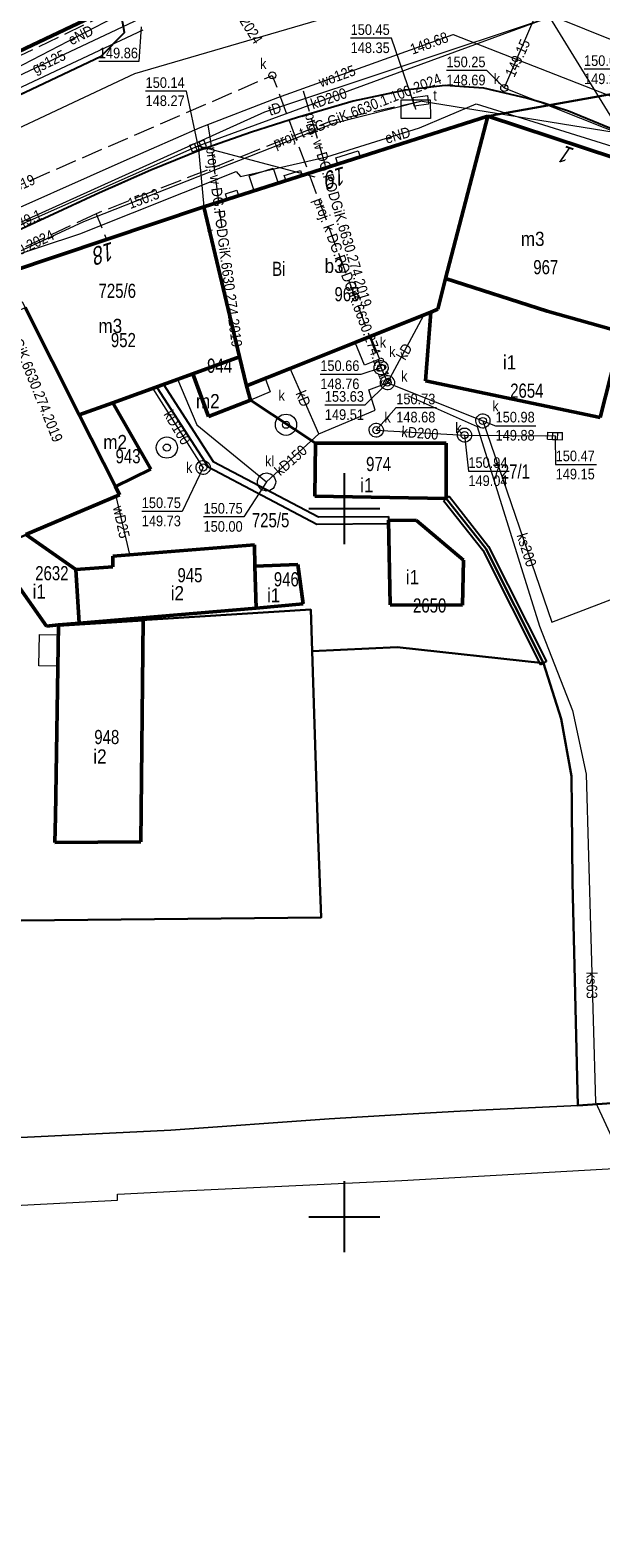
# Model space of a CAD drawing. Header units: metres. Extents: x 5552311 to 5555313, y 5709371 to 5712599.
# Tile 30 of 71: x 5554578 to 5554618, y 5710477 to 5710584. Entities that reach past the tile are written whole.
import ezdxf
from ezdxf.enums import TextEntityAlignment as Align

# ---------------------------------------------------------------- set-up
doc = ezdxf.new("R2010")
doc.units = ezdxf.units.M
doc.header["$MEASUREMENT"] = 0
doc.linetypes.add('1.0_0.5', pattern=[1.5, 1, -0.5])
doc.linetypes.add('1.5_0.5', pattern=[2, 1.5, -0.5])
doc.layers.get('0').update_dxf_attribs({"color": 2, "linetype": 'CONTINUOUS', "lineweight": 5})
for name, color, linetype in [('203-punkt graniczny', 7, 'CONTINUOUS'), ('210-oznaczenie konturu użytku gruntowego', 60, 'CONTINUOUS'), ('211-numer działki ewidencyjnej', 7, 'CONTINUOUS'), ('218-kontur użytku gruntowego', 60, 'CONTINUOUS'), ('219-działka ewidencyjna', 7, 'CONTINUOUS'), ('238-Punkt adresowy budynku', 7, 'CONTINUOUS'), ('312-budynek ewidencyjny', 7, 'CONTINUOUS'), ('312-oznaczenie budynku ewidencyjnego', 7, 'CONTINUOUS'), ('312-oznaczenie budynku ewidencyjnego-Atr117', 7, 'CONTINUOUS'), ('320-blok - kondygnacja nadziemna', 7, 'CONTINUOUS'), ('chodnik', 7, 'CONTINUOUS'), ('inny obiekt trwale związany z budynkiem (powierzchnia)', 7, 'CONTINUOUS'), ('jezdnia', 7, 'CONTINUOUS'), ('kratka ściekowa', 7, 'CONTINUOUS'), ('krawężnik', 7, 'CONTINUOUS'), ('osadnik  szambo', 7, 'CONTINUOUS'), ('osadnik  szambo-Atr17', 7, 'CONTINUOUS'), ('przewód elektroenergetyczny podziemny', 7, 'CONTINUOUS'), ('przewód elektroenergetyczny podziemny-Atr1', 7, 'CONTINUOUS'), ('przewód gazowy', 7, 'CONTINUOUS'), ('przewód gazowy-Atr1', 7, 'CONTINUOUS'), ('przewód kanalizacyjny', 7, 'CONTINUOUS'), ('przewód kanalizacyjny - ob. projektowany', 7, 'CONTINUOUS'), ('przewód kanalizacyjny - ob. projektowany-Atr1', 7, 'CONTINUOUS'), ('przewód kanalizacyjny-Atr1', 7, 'CONTINUOUS'), ('przewód telekomunikacyjny podziemny', 7, 'CONTINUOUS'), ('przewód telekomunikacyjny podziemny - ob. projektowany', 7, 'CONTINUOUS'), ('przewód telekomunikacyjny podziemny - ob. projektowany-Atr1', 7, 'CONTINUOUS'), ('przewód telekomunikacyjny podziemny-Atr1', 7, 'CONTINUOUS'), ('przewód wodociągowy', 7, 'CONTINUOUS'), ('przewód wodociągowy - ob. projektowany', 7, 'CONTINUOUS'), ('przewód wodociągowy - ob. projektowany-Atr1', 7, 'CONTINUOUS'), ('przewód wodociągowy-Atr1', 7, 'CONTINUOUS'), ('rzedna', 7, 'CONTINUOUS'), ('rzedna - ob. w budowie', 7, 'CONTINUOUS'), ('rzedna - ob. w budowie-Atr2', 7, 'CONTINUOUS'), ('rzedna-Atr2', 7, 'CONTINUOUS'), ('rzedna-Atr3', 7, 'CONTINUOUS'), ('studnia kanalizacyjna', 7, 'CONTINUOUS'), ('studnia kanalizacyjna - ob. projektowany', 7, 'CONTINUOUS'), ('studnia kanalizacyjna - ob. projektowany-Atr17', 7, 'CONTINUOUS'), ('studnia zwykła', 7, 'CONTINUOUS'), ('Wstawianie ramki sekcyjnej z opisem', 7, 'CONTINUOUS'), ('właz do komory lub kanału', 7, 'CONTINUOUS'), ('właz do komory lub kanału - okrągły', 7, 'CONTINUOUS'), ('właz do komory lub kanału - okrągły-Atr17', 7, 'CONTINUOUS'), ('właz do komory lub kanału-Atr17', 7, 'CONTINUOUS'), ('ściana oporowa (linia)', 7, 'CONTINUOUS')]:
    doc.layers.add(name, color=color, linetype=linetype)
doc.styles.get("Standard").update_dxf_attribs({"font": 'Working1250', "width": 0.75})
doc.linetypes.add('otdn_500', pattern='A,5,0,[21,ksztalty.shx,S=0.5,R=0,X=0,Y=0]', length=5)

# ---------------------------------------------------------------- blocks, each defined once
blk = doc.blocks.new('203')
at = {"linetype": 'Continuous', "lineweight": 0}
h = blk.add_hatch(color=94, dxfattribs=at)
edge = h.paths.add_edge_path()
edge.add_arc((0, 0), 0.045, 0, 360)
blk = doc.blocks.new('PW01')
at = {"linetype": 'Continuous', "lineweight": 13}
h = blk.add_hatch(color=0, dxfattribs=at)
edge = h.paths.add_edge_path()
edge.add_arc((0, 0), 0.045, 0, 360)
blk = doc.blocks.new('US22')
at = {"color": 0, "linetype": 'Continuous', "lineweight": 13}
blk.add_circle((0, 0), 0.25, dxfattribs=at)
blk = doc.blocks.new('US05')
at = {"color": 0, "linetype": 'Continuous', "lineweight": 13}
for p, q in [((-0.525, -0.25), (-0.525, 0.25)), ((-0.525, 0.25), (-0.175, 0.25)), ((-0.175, -0.25), (-0.175, 0.25)), ((-0.175, 0.25), (0.175, 0.25)), ((0.175, -0.25), (0.175, 0.25)), ((0.175, 0.25), (0.525, 0.25)), ((0.525, -0.25), (0.525, 0.25)), ((-0.525, -0.25), (-0.175, -0.25)), ((-0.175, -0.25), (0.175, -0.25)), ((0.175, -0.25), (0.525, -0.25))]:
    blk.add_line(p, q, dxfattribs=at)
blk = doc.blocks.new('US13')
at = {"color": 0, "linetype": 'Continuous', "lineweight": 13}
for radius in [0.75, 0.25]:
    blk.add_circle((0, 0), radius, dxfattribs=at)
blk = doc.blocks.new('US15')
at = {"color": 0, "linetype": 'Continuous', "lineweight": 13}
blk.add_circle((0, 0), 0.25, dxfattribs=at)
blk = doc.blocks.new('RAMKA500K')
at = {"color": 0}
for p, q in [((197.5, 250), (202.5, 250)), ((200, 247.5), (200, 250)), ((200, 47.5), (200, 52.5)), ((197.5, 50), (202.5, 50)), ((200, 0), (200, 2.5)), ((197.5, 0), (202.5, 0))]:
    blk.add_line(p, q, dxfattribs=at)

msp = doc.modelspace()

# ---------------------------------------------------------------- linework, layer by layer
at = {"layer": '218-kontur użytku gruntowego', "linetype": 'Continuous', "lineweight": 9, "flags": 128}
for points in [[(5554566.39, 5710577.24), (5554582.58, 5710584.92)], [(5554582.58, 5710584.92), (5554566.39, 5710577.24)], [(5554610.13, 5710577.71), (5554590.07, 5710571.3)], [(5554590.07, 5710571.3), (5554610.13, 5710577.71)], [(5554610.13, 5710577.71), (5554607.14, 5710566.24)], [(5554607.14, 5710566.24), (5554610.13, 5710577.71)], [(5554621.39, 5710573.98), (5554610.13, 5710577.71)], [(5554610.13, 5710577.71), (5554621.39, 5710573.98)], [(5554590.07, 5710571.3), (5554576.33, 5710566.7)], [(5554576.33, 5710566.7), (5554590.07, 5710571.3)], [(5554592.59, 5710560.71), (5554590.07, 5710571.3)], [(5554590.07, 5710571.3), (5554592.59, 5710560.71)], [(5554607.14, 5710566.24), (5554606.6, 5710564.09)], [(5554606.6, 5710564.09), (5554607.14, 5710566.24)], [(5554606.11, 5710563.86), (5554593.08, 5710558.67)], [(5554593.08, 5710558.67), (5554606.11, 5710563.86)], [(5554606.6, 5710564.09), (5554606.11, 5710563.86)], [(5554606.11, 5710563.86), (5554606.6, 5710564.09)], [(5554593.08, 5710558.67), (5554592.59, 5710560.71)], [(5554592.59, 5710560.71), (5554593.08, 5710558.67)], [(5554616.48, 5710507.86), (5554621.96, 5710508.22)], [(5554621.96, 5710508.22), (5554616.48, 5710507.86)], [(5554587.74, 5710506.1), (5554598.92, 5710506.91)], [(5554598.92, 5710506.91), (5554587.74, 5710506.1)], [(5554598.92, 5710506.91), (5554604.04, 5710507.22)], [(5554604.04, 5710507.22), (5554598.92, 5710506.91)], [(5554604.04, 5710507.22), (5554607.72, 5710507.43)], [(5554607.72, 5710507.43), (5554604.04, 5710507.22)], [(5554607.72, 5710507.43), (5554609.52, 5710507.53)], [(5554609.52, 5710507.53), (5554607.72, 5710507.43)], [(5554609.52, 5710507.53), (5554616.48, 5710507.86)], [(5554616.48, 5710507.86), (5554609.52, 5710507.53)], [(5554574.25, 5710505.45), (5554587.74, 5710506.1)], [(5554587.74, 5710506.1), (5554574.25, 5710505.45)], [(5554604.06, 5710502.56), (5554641.91, 5710504.71)], [(5554583.98, 5710501.59), (5554584.48, 5710501.61)], [(5554583.99, 5710501.17), (5554583.98, 5710501.59)], [(5554584.48, 5710501.61), (5554588.6, 5710501.82)], [(5554588.6, 5710501.82), (5554604.06, 5710502.56)], [(5554575.38, 5710500.73), (5554583.99, 5710501.17)]]:
    msp.add_lwpolyline(points, dxfattribs=at)
at = {"layer": '219-działka ewidencyjna', "color": 94, "linetype": 'Continuous', "lineweight": 30, "flags": 128}
for points in [[(5554582.58, 5710584.92), (5554566.39, 5710577.24)], [(5554640.8, 5710583.2), (5554610.13, 5710577.71)], [(5554610.13, 5710577.71), (5554590.07, 5710571.3)], [(5554610.13, 5710577.71), (5554621.39, 5710573.98)], [(5554590.07, 5710571.3), (5554576.33, 5710566.7)], [(5554590.07, 5710571.3), (5554592.59, 5710560.71)], [(5554577.48, 5710564.19), (5554581.29, 5710556.61)], [(5554592.59, 5710560.71), (5554581.29, 5710556.61)], [(5554592.59, 5710560.71), (5554593.08, 5710558.67)], [(5554593.08, 5710558.67), (5554593.37, 5710557.65)], [(5554593.37, 5710557.65), (5554597.97, 5710554.62)], [(5554581.29, 5710556.61), (5554584.12, 5710550.98)], [(5554597.97, 5710554.62), (5554597.91, 5710550.89)], [(5554584.12, 5710550.98), (5554575.14, 5710547.14)], [(5554597.91, 5710550.89), (5554607.19, 5710550.72)], [(5554607.19, 5710550.72), (5554609.97, 5710547.19)], [(5554575.14, 5710547.14), (5554578.97, 5710541.71)], [(5554609.97, 5710547.19), (5554614.05, 5710539.09)], [(5554597.62, 5710542.88), (5554578.97, 5710541.71)], [(5554597.62, 5710542.88), (5554597.72, 5710539.93)], [(5554603.73, 5710540.21), (5554597.72, 5710539.93)], [(5554597.72, 5710539.93), (5554598.14, 5710526.69)], [(5554603.73, 5710540.21), (5554614.05, 5710539.09)], [(5554614.05, 5710539.09), (5554615.29, 5710535.16)], [(5554615.29, 5710535.16), (5554616.02, 5710531.1)], [(5554616.02, 5710531.1), (5554616.04, 5710528.81)], [(5554616.04, 5710528.81), (5554616.09, 5710523.61)], [(5554598.14, 5710526.69), (5554598.37, 5710521.12)], [(5554616.09, 5710523.61), (5554616.48, 5710507.86)], [(5554572.45, 5710520.86), (5554598.37, 5710521.12)], [(5554621.96, 5710508.22), (5554616.48, 5710507.86)]]:
    msp.add_lwpolyline(points, dxfattribs=at)
at = {"layer": '312-budynek ewidencyjny', "color": 8, "linetype": 'Continuous', "lineweight": 50, "flags": 128}
for points in [[(5554582.58, 5710584.92), (5554566.39, 5710577.24)], [(5554590.07, 5710571.3), (5554610.13, 5710577.71)], [(5554610.13, 5710577.71), (5554607.14, 5710566.24)], [(5554607.14, 5710566.24), (5554610.13, 5710577.71)], [(5554610.13, 5710577.71), (5554621.39, 5710573.98)], [(5554576.33, 5710566.7), (5554590.07, 5710571.3)], [(5554590.07, 5710571.3), (5554592.59, 5710560.71)], [(5554592.59, 5710560.71), (5554590.07, 5710571.3)], [(5554607.14, 5710566.24), (5554606.6, 5710564.09)], [(5554606.6, 5710564.09), (5554607.14, 5710566.24)], [(5554607.14, 5710566.24), (5554614.31, 5710563.95)], [(5554614.31, 5710563.95), (5554607.14, 5710566.24)], [(5554581.29, 5710556.61), (5554577.48, 5710564.19)], [(5554577.48, 5710564.19), (5554581.29, 5710556.61)], [(5554606.11, 5710563.86), (5554600.77, 5710561.74)], [(5554605.72, 5710559.02), (5554606.11, 5710563.86)], [(5554606.6, 5710564.09), (5554606.11, 5710563.86)], [(5554606.11, 5710563.86), (5554606.6, 5710564.09)], [(5554614.31, 5710563.95), (5554619.58, 5710562.45)], [(5554619.58, 5710562.45), (5554614.31, 5710563.95)], [(5554619.58, 5710562.45), (5554618.06, 5710556.44)], [(5554600.77, 5710561.74), (5554596.18, 5710559.9)], [(5554592.59, 5710560.71), (5554589.3, 5710559.51)], [(5554589.3, 5710559.51), (5554592.59, 5710560.71)], [(5554592.59, 5710560.71), (5554593.08, 5710558.67)], [(5554593.08, 5710558.67), (5554592.59, 5710560.71)], [(5554589.3, 5710559.51), (5554583.66, 5710557.46)], [(5554590.4, 5710556.51), (5554589.3, 5710559.51)], [(5554596.18, 5710559.9), (5554593.08, 5710558.67)], [(5554593.08, 5710558.67), (5554593.37, 5710557.65)], [(5554618.06, 5710556.44), (5554605.72, 5710559.02)], [(5554583.66, 5710557.46), (5554581.29, 5710556.61)], [(5554581.29, 5710556.61), (5554583.66, 5710557.46)], [(5554583.66, 5710557.46), (5554586.34, 5710552.78)], [(5554593.37, 5710557.65), (5554590.4, 5710556.51)], [(5554583.84, 5710551.56), (5554581.29, 5710556.61)], [(5554581.29, 5710556.61), (5554583.84, 5710551.56)], [(5554597.91, 5710550.89), (5554597.97, 5710554.62)], [(5554597.97, 5710554.62), (5554607.18, 5710554.61)], [(5554607.18, 5710554.61), (5554607.19, 5710550.72)], [(5554586.34, 5710552.78), (5554583.84, 5710551.56)], [(5554584.12, 5710550.98), (5554577.52, 5710548.16)], [(5554583.84, 5710551.56), (5554584.12, 5710550.98)], [(5554607.19, 5710550.72), (5554597.91, 5710550.89)], [(5554603.22, 5710543.2), (5554603.12, 5710549.19)], [(5554603.12, 5710549.19), (5554605.08, 5710549.16)], [(5554605.08, 5710549.16), (5554608.4, 5710546.36)], [(5554577.52, 5710548.16), (5554581.04, 5710545.69)], [(5554583.66, 5710546.65), (5554593.66, 5710547.45)], [(5554593.66, 5710547.45), (5554593.68, 5710545.94)], [(5554578.97, 5710541.71), (5554575.14, 5710547.14)], [(5554583.65, 5710545.89), (5554583.66, 5710546.65)], [(5554608.4, 5710546.36), (5554608.33, 5710543.18)], [(5554581.04, 5710545.69), (5554583.65, 5710545.89)], [(5554581.04, 5710545.69), (5554581.29, 5710541.91)], [(5554581.29, 5710541.91), (5554581.04, 5710545.69)], [(5554593.68, 5710545.94), (5554596.71, 5710546.06)], [(5554593.68, 5710545.94), (5554593.78, 5710542.98)], [(5554593.78, 5710542.98), (5554593.68, 5710545.94)], [(5554596.71, 5710546.06), (5554597.08, 5710543.27)], [(5554597.08, 5710543.27), (5554593.78, 5710542.98)], [(5554608.33, 5710543.18), (5554603.22, 5710543.2)], [(5554579.82, 5710541.76), (5554585.8, 5710542.14)], [(5554593.78, 5710542.98), (5554581.29, 5710541.91)], [(5554585.8, 5710542.14), (5554585.63, 5710526.47)], [(5554579.82, 5710541.79), (5554578.97, 5710541.71)], [(5554579.61, 5710528.27), (5554579.82, 5710541.76)], [(5554581.29, 5710541.91), (5554579.82, 5710541.79)], [(5554579.57, 5710526.43), (5554579.61, 5710528.27)], [(5554585.63, 5710526.47), (5554579.57, 5710526.43)]]:
    msp.add_lwpolyline(points, dxfattribs=at)
at = {"layer": '320-blok - kondygnacja nadziemna', "color": 8, "linetype": 'Continuous', "lineweight": 18, "flags": 128}
for points in [[(5554575.14, 5710547.14), (5554578.97, 5710541.71), (5554579.82, 5710541.79), (5554581.29, 5710541.91), (5554581.04, 5710545.69), (5554577.52, 5710548.16)], [(5554593.68, 5710545.94), (5554596.71, 5710546.06), (5554597.08, 5710543.27), (5554593.78, 5710542.98)]]:
    msp.add_lwpolyline(points, close=True, dxfattribs=at)
at = {"layer": 'chodnik', "color": 8, "linetype": '1.0_0.5', "lineweight": 18, "flags": 128}
for points in [[(5554530.05, 5710619.41), (5554536.9, 5710612.33), (5554538.94, 5710609.72), (5554540.25, 5710607.98), (5554541.46, 5710605.96), (5554548.74, 5710591.8), (5554550.96, 5710587.28), (5554551.74, 5710585.5), (5554552.4, 5710583.46), (5554554.54, 5710574.58), (5554555.2, 5710572.88), (5554555.73, 5710572.18), (5554556.14, 5710571.5), (5554557.22, 5710570.54), (5554558, 5710570.33), (5554558.91, 5710570.55), (5554570.69, 5710576.2), (5554582.84, 5710581.95), (5554584.47, 5710583.62), (5554584.05, 5710586.01), (5554575.05, 5710600.93), (5554573.43, 5710600.07), (5554576.91, 5710594.2), (5554577.31, 5710593.54), (5554578.9, 5710590.94), (5554582.58, 5710584.92), (5554566.39, 5710577.24), (5554555.92, 5710572.27), (5554553.04, 5710584.99), (5554549.6, 5710591.99), (5554546.51, 5710597.98), (5554542.07, 5710607.06), (5554540.4, 5710609.06), (5554537.53, 5710612.99), (5554535.31, 5710615.35), (5554530.03, 5710620.64)], [(5554701.94, 5710544.3), (5554700.74, 5710545.72), (5554686.94, 5710550.95), (5554676.86, 5710554.79), (5554657.36, 5710562.45), (5554644.05, 5710567.69), (5554634.22, 5710571.59), (5554626.43, 5710574.52), (5554620.44, 5710576.15), (5554615.82, 5710578.07), (5554614.07, 5710578.62), (5554612.84, 5710578.98), (5554609.83, 5710579.69), (5554607.1, 5710579.88), (5554604.29, 5710579.54), (5554600.63, 5710578.77), (5554596.7, 5710577.62), (5554593.44, 5710576.59), (5554589.82, 5710575.3), (5554586.34, 5710573.89), (5554582.72, 5710572.29), (5554575.58, 5710569.01), (5554564.32, 5710563.87), (5554562.8, 5710562.57), (5554562.14, 5710560.52), (5554562.19, 5710557.43), (5554569.93, 5710560.88), (5554577.48, 5710564.19), (5554576.33, 5710566.7), (5554590.07, 5710571.3), (5554610.13, 5710577.71), (5554621.39, 5710573.98), (5554633.71, 5710570.24), (5554643.52, 5710566.58), (5554644.29, 5710566.22), (5554644.46, 5710566.66), (5554645.25, 5710566.29), (5554645.11, 5710565.84), (5554645.84, 5710565.51), (5554645.96, 5710565.94), (5554646.76, 5710565.6), (5554646.6, 5710565.15), (5554648.61, 5710564.22), (5554648.79, 5710564.71), (5554649.54, 5710564.32), (5554649.37, 5710563.87), (5554650.83, 5710563.19), (5554650.97, 5710563.67), (5554651.74, 5710563.33), (5554651.6, 5710562.84), (5554652.55, 5710562.39), (5554652.72, 5710562.88), (5554653.52, 5710562.52), (5554653.37, 5710562.02), (5554654.28, 5710561.6), (5554654.43, 5710562.07), (5554655.19, 5710561.74), (5554655.01, 5710561.26), (5554657.89, 5710559.92), (5554658.33, 5710559.41), (5554673.9, 5710553.35), (5554680.52, 5710550.71), (5554691.66, 5710546.4), (5554700.19, 5710543.25), (5554700.94, 5710541.59), (5554701.56, 5710541.41), (5554701.89, 5710542.53)]]:
    msp.add_lwpolyline(points, close=True, dxfattribs=at)
at = {"layer": 'inny obiekt trwale związany z budynkiem (powierzchnia)', "color": 8, "linetype": 'Continuous', "lineweight": 18, "flags": 128}
for points in [[(5554599.53, 5710574.31), (5554599.39, 5710574.76), (5554600.98, 5710575.27), (5554601.12, 5710574.83)], [(5554593.63, 5710572.43), (5554593.28, 5710573.49), (5554594.98, 5710574.03), (5554595.32, 5710572.98)], [(5554595.88, 5710573.15), (5554595.76, 5710573.51), (5554596.91, 5710573.87), (5554597.02, 5710573.52)], [(5554591.73, 5710571.82), (5554591.6, 5710572.22), (5554592.41, 5710572.48), (5554592.53, 5710572.08)]]:
    msp.add_lwpolyline(points, close=True, dxfattribs=at)
at = {"layer": 'jezdnia', "color": 8, "linetype": '1.5_0.5', "lineweight": 18, "flags": 128}
msp.add_lwpolyline([(5554558, 5710570.33), (5554562.14, 5710560.52), (5554562.8, 5710562.57), (5554564.32, 5710563.87), (5554575.58, 5710569.01), (5554582.72, 5710572.29), (5554586.34, 5710573.89), (5554589.82, 5710575.3), (5554593.44, 5710576.59), (5554596.7, 5710577.62), (5554600.63, 5710578.77), (5554604.29, 5710579.54), (5554607.1, 5710579.88), (5554609.83, 5710579.69), (5554612.84, 5710578.98), (5554614.07, 5710578.62), (5554615.82, 5710578.07), (5554620.44, 5710576.15), (5554626.43, 5710574.52), (5554634.22, 5710571.59), (5554644.05, 5710567.69), (5554657.36, 5710562.45), (5554676.86, 5710554.79), (5554686.94, 5710550.95), (5554700.74, 5710545.72), (5554701.94, 5710544.3), (5554701.89, 5710542.53), (5554701.56, 5710541.41), (5554707.44, 5710538.78), (5554708.55, 5710539.84), (5554708.99, 5710540.24), (5554709.69, 5710540.89), (5554710.98, 5710541.56), (5554712.5, 5710541.41), (5554720.5, 5710538.63), (5554736.78, 5710533.06), (5554749.57, 5710528.78), (5554763.55, 5710524.1), (5554766.07, 5710523.24), (5554782.69, 5710517.85), (5554796.57, 5710513.51), (5554803.14, 5710511.53), (5554825.07, 5710504.76), (5554823.27, 5710511.18), (5554815.61, 5710513.72), (5554799.99, 5710518.83), (5554799.5, 5710519.11), (5554799.2, 5710519.56), (5554798.33, 5710521.27), (5554797.28, 5710521.23), (5554795.45, 5710521.76), (5554793.69, 5710523.21), (5554792.64, 5710522.93), (5554791.5, 5710521.88), (5554790.13, 5710521.95), (5554787.1, 5710522.84), (5554785.11, 5710523.52), (5554778.56, 5710525.61), (5554774.22, 5710526.97), (5554762.58, 5710530.76), (5554751.26, 5710534.52), (5554742.89, 5710537.3), (5554729.82, 5710541.69), (5554714.25, 5710546.74), (5554710.37, 5710548.38), (5554698.78, 5710552.52), (5554689.57, 5710555.85), (5554675.18, 5710561.06), (5554672.78, 5710561.9), (5554663.58, 5710565.38), (5554657.23, 5710567.94), (5554654.48, 5710569.13), (5554649.98, 5710571.75), (5554646.71, 5710574.28), (5554643.71, 5710577.08), (5554641.01, 5710580.08), (5554638.74, 5710583.42), (5554633.75, 5710592.48), (5554633.91, 5710593.77), (5554634.91, 5710595.04), (5554633.01, 5710599.07), (5554631.32, 5710598.71), (5554629.63, 5710599.6), (5554625.95, 5710606.2), (5554625.71, 5710607.17), (5554626.02, 5710607.96), (5554642.85, 5710629.44), (5554638.66, 5710629.24), (5554632.54, 5710621.1), (5554625.82, 5710612.21), (5554623.73, 5710611.37), (5554622.02, 5710612.5), (5554609.82, 5710629.69), (5554603.83, 5710627.01), (5554609.56, 5710618.13), (5554617.52, 5710605.64), (5554618.27, 5710604.43), (5554618.94, 5710603.08), (5554618.99, 5710602.3), (5554618.71, 5710601.51), (5554617.21, 5710600.11), (5554615.15, 5710598.69), (5554603.4, 5710592.52), (5554592.29, 5710586.8), (5554591.52, 5710586.8), (5554590.85, 5710587.1), (5554590.26, 5710587.53), (5554589.28, 5710588.68), (5554580.73, 5710602.65), (5554575.05, 5710600.93), (5554584.05, 5710586.01), (5554584.47, 5710583.62), (5554582.84, 5710581.95), (5554570.69, 5710576.2), (5554558.91, 5710570.55)], close=True, dxfattribs=at)
at = {"layer": 'krawężnik', "color": 8, "linetype": 'Continuous', "lineweight": 25, "flags": 128}
for points in [[(5554530.05, 5710619.41), (5554536.9, 5710612.33), (5554538.94, 5710609.72), (5554540.25, 5710607.98), (5554541.46, 5710605.96), (5554548.74, 5710591.8), (5554550.96, 5710587.28), (5554551.74, 5710585.5), (5554552.4, 5710583.46), (5554554.54, 5710574.58), (5554555.2, 5710572.88), (5554555.73, 5710572.18), (5554556.14, 5710571.5), (5554557.22, 5710570.54), (5554558, 5710570.33), (5554558.91, 5710570.55), (5554570.69, 5710576.2), (5554582.84, 5710581.95), (5554584.47, 5710583.62), (5554584.05, 5710586.01), (5554575.05, 5710600.93)], [(5554620.44, 5710576.15), (5554615.82, 5710578.07), (5554614.07, 5710578.62), (5554612.84, 5710578.98), (5554609.83, 5710579.69), (5554607.1, 5710579.88), (5554604.29, 5710579.54), (5554600.63, 5710578.77), (5554596.7, 5710577.62), (5554593.44, 5710576.59), (5554589.82, 5710575.3), (5554586.34, 5710573.89), (5554582.72, 5710572.29), (5554575.58, 5710569.01), (5554564.32, 5710563.87), (5554562.8, 5710562.57), (5554562.14, 5710560.52), (5554562.19, 5710557.43)]]:
    msp.add_lwpolyline(points, dxfattribs=at)
at = {"layer": 'osadnik  szambo', "color": 34, "linetype": 'Continuous', "lineweight": 18, "flags": 128}
msp.add_lwpolyline([(5554594.74, 5710551.29), (5554594.61, 5710551.25), (5554594.48, 5710551.24), (5554594.35, 5710551.27), (5554594.22, 5710551.31), (5554594.11, 5710551.38), (5554594.02, 5710551.48), (5554593.94, 5710551.59), (5554593.89, 5710551.71), (5554593.87, 5710551.85), (5554593.87, 5710551.98), (5554593.91, 5710552.11), (5554593.97, 5710552.23), (5554594.05, 5710552.33), (5554594.15, 5710552.41), (5554594.27, 5710552.48), (5554594.4, 5710552.51), (5554594.53, 5710552.52), (5554594.66, 5710552.49), (5554594.79, 5710552.45), (5554594.91, 5710552.38), (5554595, 5710552.28), (5554595.07, 5710552.17), (5554595.12, 5710552.05), (5554595.15, 5710551.92), (5554595.14, 5710551.78), (5554595.1, 5710551.65), (5554595.05, 5710551.53), (5554594.97, 5710551.43), (5554594.86, 5710551.35)], close=True, dxfattribs=at)
at = {"layer": 'przewód elektroenergetyczny podziemny', "color": 1, "linetype": 'Continuous', "lineweight": 18, "flags": 128}
for points in [[(5554574.14, 5710579.7), (5554583.67, 5710584.65), (5554549.09, 5710641.49), (5554545.38, 5710647.18), (5554531.24, 5710670.99)], [(5554556.79, 5710555.59), (5554569.67, 5710561.03), (5554576.34, 5710564.36), (5554575.78, 5710567.56), (5554581.33, 5710569.41), (5554592.35, 5710573.8), (5554592.67, 5710573.45), (5554598.77, 5710574.83), (5554605.31, 5710576.88), (5554609.3, 5710578.59), (5554621.07, 5710574.92), (5554632.35, 5710571.33), (5554633.76, 5710571.39), (5554648.72, 5710565.28)]]:
    msp.add_lwpolyline(points, dxfattribs=at)
at = {"layer": 'przewód gazowy', "color": 40, "linetype": 'Continuous', "lineweight": 18, "flags": 128}
msp.add_lwpolyline([(5554589.03, 5710586.19), (5554588.85, 5710586.17), (5554576.93, 5710580.51), (5554570.9, 5710577.65), (5554569.93, 5710577.18), (5554561.28, 5710572.98), (5554558.2, 5710571.48), (5554556.84, 5710571.04), (5554551.07, 5710569)], dxfattribs=at)
at = {"layer": 'przewód kanalizacyjny', "color": 34, "linetype": 'Continuous', "lineweight": 18, "flags": 128}
for points in [[(5554622.18, 5710605.01), (5554611.28, 5710579.7), (5554627.32, 5710573.34), (5554648.75, 5710565.48)], [(5554558.8, 5710544.67), (5554558.09, 5710545.69), (5554554.41, 5710559.51), (5554560.08, 5710561.96), (5554575.12, 5710569.16), (5554589.68, 5710575.61), (5554614.47, 5710584.71)], [(5554589.68, 5710575.61), (5554597.91, 5710573.42)], [(5554589.68, 5710575.61), (5554590.07, 5710571.3)], [(5554603.04, 5710558.89), (5554605.6, 5710563.66)], [(5554588.23, 5710559.13), (5554589.58, 5710555.92), (5554594.51, 5710551.88), (5554598.2, 5710555.29), (5554602.18, 5710556.96), (5554601.72, 5710558.39), (5554603.04, 5710558.89)], [(5554598.2, 5710555.29), (5554596.18, 5710559.9)], [(5554602.59, 5710559.95), (5554603.04, 5710558.89), (5554609.77, 5710556.19), (5554614.64, 5710541.99), (5554621.57, 5710544.65), (5554622.14, 5710554.42)], [(5554590.03, 5710552.9), (5554586.49, 5710558.5)], [(5554604.5, 5710557.96), (5554609.36, 5710555.79), (5554613.78, 5710541.69), (5554616.09, 5710535.74), (5554617.06, 5710531.26), (5554617.73, 5710508.1), (5554619.33, 5710504.63)], [(5554602.25, 5710555.54), (5554608.48, 5710555.19), (5554614.87, 5710555.13)]]:
    msp.add_lwpolyline(points, dxfattribs=at)
at = {"layer": 'przewód kanalizacyjny - ob. projektowany', "color": 34, "linetype": '1.5_0.5', "lineweight": 18, "flags": 128}
msp.add_lwpolyline([(5554555.83, 5710563.62), (5554594.91, 5710580.59), (5554602.59, 5710559.95)], dxfattribs=at)
at = {"layer": 'przewód telekomunikacyjny podziemny', "color": 30, "linetype": 'Continuous', "lineweight": 18, "flags": 128}
for points in [[(5554615.9, 5710600.21), (5554615.89, 5710598.45), (5554614.73, 5710594.25), (5554614.47, 5710584.71), (5554619.87, 5710575.94)], [(5554374.01, 5710454.75), (5554369.95, 5710464.56), (5554368.86, 5710465.36), (5554380.31, 5710483.95), (5554389.55, 5710494.24), (5554395.67, 5710499.5), (5554427.9, 5710522.38), (5554455.78, 5710532.81), (5554483.92, 5710541.5), (5554524.38, 5710553.96), (5554539.21, 5710559.79), (5554555.97, 5710566.98), (5554585.2, 5710580.72), (5554598.19, 5710584.52), (5554607.28, 5710586.33), (5554615.01, 5710584.66), (5554643.84, 5710573.06)], [(5554557.16, 5710558.92), (5554574.23, 5710568.9), (5554594.38, 5710578.01), (5554614.47, 5710584.71)], [(5554605.5, 5710578.77), (5554599.17, 5710577.18), (5554581.58, 5710570.25), (5554557.16, 5710558.92)], [(5554605.5, 5710578.77), (5554652.39, 5710571.18), (5554653.59, 5710570.42)]]:
    msp.add_lwpolyline(points, dxfattribs=at)
at = {"layer": 'przewód telekomunikacyjny podziemny - ob. projektowany', "color": 30, "linetype": '1.5_0.5', "lineweight": 18, "flags": 128}
for points in [[(5554590.87, 5710587.86), (5554583.1, 5710584.85), (5554574.63, 5710580.79), (5554574.49, 5710581.08)], [(5554605.5, 5710578.77), (5554599, 5710577.34), (5554582.47, 5710570.81), (5554583.2, 5710569)], [(5554582.47, 5710570.81), (5554574.19, 5710566.94), (5554564.63, 5710562.48), (5554566.16, 5710559.22)]]:
    msp.add_lwpolyline(points, dxfattribs=at)
at = {"layer": 'przewód wodociągowy', "color": 5, "linetype": 'Continuous', "lineweight": 18, "flags": 128}
for points in [[(5554585.77, 5710583.79), (5554554.35, 5710569.03)], [(5554562.72, 5710559.46), (5554561.07, 5710564.09), (5554574.08, 5710569.94), (5554584.68, 5710574.66), (5554589.83, 5710576.9), (5554595.31, 5710579.04), (5554607.68, 5710583.48), (5554621.57, 5710578.05)], [(5554583.86, 5710550.87), (5554584.84, 5710546.75)]]:
    msp.add_lwpolyline(points, dxfattribs=at)
at = {"layer": 'przewód wodociągowy - ob. projektowany', "color": 5, "linetype": '1.5_0.5', "lineweight": 18, "flags": 128}
for points in [[(5554597.09, 5710579.51), (5554598.75, 5710573.91)], [(5554590.36, 5710577.08), (5554590.49, 5710576.4), (5554591.34, 5710569.85), (5554590.34, 5710569.56)]]:
    msp.add_lwpolyline(points, dxfattribs=at)
at = {"layer": 'rzedna-Atr2', "color": 8, "lineweight": 5, "flags": 128}
for points in [[(5554585.66, 5710584.02), (5554585.49, 5710581.56), (5554582.67, 5710581.56)], [(5554605.04, 5710578.21), (5554603.33, 5710583.21), (5554600.44, 5710583.21)], [(5554611.28, 5710579.7), (5554610.05, 5710580.93), (5554607.2, 5710580.93)], [(5554620.2, 5710575.66), (5554619.77, 5710581.02), (5554616.91, 5710581.02)], [(5554589.68, 5710575.61), (5554588.86, 5710579.47), (5554585.97, 5710579.47)], [(5554602.59, 5710559.95), (5554601.15, 5710559.48), (5554598.3, 5710559.48)], [(5554603.04, 5710558.89), (5554601.44, 5710557.31), (5554598.62, 5710557.31)], [(5554602.25, 5710555.54), (5554603.66, 5710557.13), (5554606.51, 5710557.13)], [(5554609.77, 5710556.19), (5554610.67, 5710555.85), (5554613.52, 5710555.85)], [(5554608.48, 5710555.19), (5554608.75, 5710552.64), (5554611.63, 5710552.64)], [(5554614.87, 5710555.13), (5554614.91, 5710553.11), (5554617.8, 5710553.11)], [(5554590.03, 5710552.9), (5554588.55, 5710549.8), (5554585.7, 5710549.8)], [(5554594.51, 5710551.88), (5554592.91, 5710549.41), (5554590.06, 5710549.41)]]:
    msp.add_lwpolyline(points, dxfattribs=at)
at = {"layer": 'studnia kanalizacyjna', "color": 34, "linetype": 'Continuous', "lineweight": 18, "flags": 128}
for points in [[(5554603.09, 5710559.96), (5554603.08, 5710559.86), (5554603.05, 5710559.76), (5554602.99, 5710559.67), (5554602.92, 5710559.59), (5554602.85, 5710559.52), (5554602.75, 5710559.47), (5554602.65, 5710559.45), (5554602.55, 5710559.45), (5554602.45, 5710559.46), (5554602.35, 5710559.51), (5554602.26, 5710559.57), (5554602.19, 5710559.65), (5554602.13, 5710559.74), (5554602.1, 5710559.84), (5554602.09, 5710559.94), (5554602.09, 5710560.04), (5554602.12, 5710560.14), (5554602.18, 5710560.23), (5554602.25, 5710560.31), (5554602.33, 5710560.37), (5554602.43, 5710560.42), (5554602.52, 5710560.45), (5554602.62, 5710560.45), (5554602.73, 5710560.43), (5554602.83, 5710560.38), (5554602.91, 5710560.33), (5554602.98, 5710560.25), (5554603.04, 5710560.16), (5554603.07, 5710560.06)], [(5554602.8, 5710558.45), (5554602.72, 5710558.51), (5554602.65, 5710558.59), (5554602.59, 5710558.68), (5554602.55, 5710558.78), (5554602.54, 5710558.88), (5554602.55, 5710558.98), (5554602.58, 5710559.08), (5554602.63, 5710559.17), (5554602.7, 5710559.25), (5554602.78, 5710559.31), (5554602.88, 5710559.36), (5554602.98, 5710559.39), (5554603.08, 5710559.39), (5554603.18, 5710559.37), (5554603.28, 5710559.32), (5554603.36, 5710559.27), (5554603.43, 5710559.19), (5554603.5, 5710559.1), (5554603.53, 5710559), (5554603.54, 5710558.9), (5554603.53, 5710558.8), (5554603.5, 5710558.7), (5554603.45, 5710558.61), (5554603.38, 5710558.53), (5554603.3, 5710558.46), (5554603.2, 5710558.41), (5554603.1, 5710558.39), (5554603, 5710558.39), (5554602.9, 5710558.4)], [(5554602.75, 5710555.55), (5554602.74, 5710555.45), (5554602.71, 5710555.35), (5554602.65, 5710555.26), (5554602.59, 5710555.18), (5554602.51, 5710555.11), (5554602.41, 5710555.06), (5554602.31, 5710555.04), (5554602.21, 5710555.04), (5554602.11, 5710555.06), (5554602.01, 5710555.1), (5554601.93, 5710555.16), (5554601.85, 5710555.24), (5554601.79, 5710555.33), (5554601.76, 5710555.43), (5554601.75, 5710555.53), (5554601.75, 5710555.63), (5554601.78, 5710555.73), (5554601.84, 5710555.82), (5554601.91, 5710555.9), (5554601.99, 5710555.96), (5554602.09, 5710556.02), (5554602.19, 5710556.04), (5554602.29, 5710556.04), (5554602.39, 5710556.02), (5554602.49, 5710555.97), (5554602.57, 5710555.92), (5554602.64, 5710555.84), (5554602.7, 5710555.75), (5554602.73, 5710555.65)], [(5554610.27, 5710556.2), (5554610.27, 5710556.1), (5554610.24, 5710556), (5554610.18, 5710555.91), (5554610.11, 5710555.83), (5554610.03, 5710555.77), (5554609.94, 5710555.71), (5554609.84, 5710555.69), (5554609.74, 5710555.69), (5554609.64, 5710555.71), (5554609.53, 5710555.76), (5554609.45, 5710555.81), (5554609.38, 5710555.89), (5554609.32, 5710555.98), (5554609.29, 5710556.08), (5554609.27, 5710556.18), (5554609.28, 5710556.28), (5554609.31, 5710556.38), (5554609.37, 5710556.47), (5554609.44, 5710556.55), (5554609.51, 5710556.62), (5554609.61, 5710556.67), (5554609.71, 5710556.69), (5554609.81, 5710556.69), (5554609.91, 5710556.67), (5554610.01, 5710556.63), (5554610.1, 5710556.57), (5554610.17, 5710556.49), (5554610.23, 5710556.4), (5554610.26, 5710556.3)], [(5554608.8, 5710555.57), (5554608.87, 5710555.49), (5554608.93, 5710555.4), (5554608.96, 5710555.3), (5554608.98, 5710555.2), (5554608.97, 5710555.1), (5554608.94, 5710555), (5554608.88, 5710554.91), (5554608.82, 5710554.83), (5554608.74, 5710554.77), (5554608.64, 5710554.71), (5554608.54, 5710554.69), (5554608.44, 5710554.69), (5554608.34, 5710554.71), (5554608.24, 5710554.76), (5554608.16, 5710554.81), (5554608.08, 5710554.89), (5554608.02, 5710554.98), (5554607.99, 5710555.08), (5554607.98, 5710555.18), (5554607.98, 5710555.28), (5554608.01, 5710555.38), (5554608.07, 5710555.47), (5554608.14, 5710555.55), (5554608.22, 5710555.62), (5554608.32, 5710555.67), (5554608.42, 5710555.69), (5554608.52, 5710555.69), (5554608.62, 5710555.67), (5554608.72, 5710555.63)], [(5554590.53, 5710552.91), (5554590.52, 5710552.81), (5554590.5, 5710552.71), (5554590.44, 5710552.62), (5554590.37, 5710552.54), (5554590.29, 5710552.47), (5554590.19, 5710552.42), (5554590.09, 5710552.4), (5554589.99, 5710552.4), (5554589.89, 5710552.42), (5554589.79, 5710552.46), (5554589.71, 5710552.52), (5554589.64, 5710552.6), (5554589.58, 5710552.69), (5554589.54, 5710552.79), (5554589.53, 5710552.89), (5554589.54, 5710552.99), (5554589.57, 5710553.09), (5554589.63, 5710553.18), (5554589.69, 5710553.26), (5554589.77, 5710553.32), (5554589.87, 5710553.38), (5554589.97, 5710553.4), (5554590.07, 5710553.4), (5554590.17, 5710553.38), (5554590.27, 5710553.33), (5554590.35, 5710553.28), (5554590.43, 5710553.2), (5554590.49, 5710553.11), (5554590.52, 5710553.01)]]:
    msp.add_lwpolyline(points, close=True, dxfattribs=at)
at = {"layer": 'właz do komory lub kanału', "color": 8, "linetype": 'Continuous', "lineweight": 18, "flags": 128}
for points in [[(5554604, 5710578.87), (5554606.06, 5710578.87), (5554606.07, 5710577.54), (5554604, 5710577.55)], [(5554604.93, 5710578.41), (5554604.85, 5710579.02), (5554605.86, 5710579.16), (5554605.94, 5710578.55)], [(5554600.77, 5710561.74), (5554601.84, 5710562.16), (5554602.48, 5710560.55), (5554601.42, 5710560.12)], [(5554593.37, 5710557.65), (5554593.08, 5710558.67), (5554594.41, 5710559.2), (5554594.77, 5710558.25)], [(5554579.81, 5710541.09), (5554579.78, 5710538.88), (5554578.44, 5710538.9), (5554578.48, 5710541.11)]]:
    msp.add_lwpolyline(points, close=True, dxfattribs=at)
at = {"layer": 'ściana oporowa (linia)', "color": 8, "linetype": 'Continuous'}
for p, q in [((5554586.99, 5710558.67), (5554586.78, 5710558.53)), ((5554587.2, 5710558.81), (5554586.99, 5710558.67)), ((5554607.19, 5710550.72), (5554606.99, 5710550.57)), ((5554607.39, 5710550.87), (5554607.19, 5710550.72)), ((5554603.12, 5710549.44), (5554603.12, 5710549.19)), ((5554603.12, 5710549.19), (5554603.12, 5710548.94)), ((5554614.05, 5710539.09), (5554613.83, 5710538.98)), ((5554614.27, 5710539.2), (5554614.05, 5710539.09))]:
    msp.add_line(p, q, dxfattribs=at)
at = {"layer": 'ściana oporowa (linia)', "color": 8, "linetype": 'otdn_500'}
for p, q in [((5554586.78, 5710558.53), (5554590.39, 5710552.95)), ((5554590.39, 5710552.95), (5554598.05, 5710548.91)), ((5554606.99, 5710550.57), (5554609.76, 5710547.06)), ((5554598.05, 5710548.91), (5554603.12, 5710548.94)), ((5554609.76, 5710547.06), (5554613.83, 5710538.98))]:
    msp.add_line(p, q, dxfattribs=at)
at = {"layer": 'ściana oporowa (linia)', "color": 8}
for p, q in [((5554587.2, 5710558.81), (5554590.73, 5710553.33)), ((5554590.73, 5710553.33), (5554598.17, 5710549.41)), ((5554607.39, 5710550.87), (5554610.18, 5710547.32)), ((5554598.17, 5710549.41), (5554603.12, 5710549.44)), ((5554610.18, 5710547.32), (5554614.27, 5710539.2))]:
    msp.add_line(p, q, dxfattribs=at)

# ---------------------------------------------------------------- block references
at = {"layer": '203-punkt graniczny', "color": 8, "linetype": 'Continuous', "lineweight": 18}
for p in [(5554610.13, 5710577.71), (5554590.07, 5710571.3), (5554592.59, 5710560.71), (5554593.08, 5710558.67), (5554593.37, 5710557.65), (5554581.29, 5710556.61), (5554597.97, 5710554.62), (5554584.12, 5710550.98), (5554597.91, 5710550.89), (5554607.19, 5710550.72), (5554609.97, 5710547.19), (5554597.62, 5710542.88), (5554578.97, 5710541.71), (5554597.72, 5710539.93), (5554603.73, 5710540.21), (5554614.05, 5710539.09), (5554615.29, 5710535.16), (5554616.02, 5710531.1), (5554598.14, 5710526.69), (5554616.09, 5710523.61), (5554598.37, 5710521.12), (5554616.48, 5710507.86)]:
    msp.add_blockref('203', p, dxfattribs=at)
at = {"layer": 'kratka ściekowa', "color": 34, "linetype": 'Continuous', "lineweight": 18}
for p, rotation in [((5554589.68, 5710575.61), 20.556), ((5554614.87, 5710555.13), 358.1219999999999)]:
    msp.add_blockref('US05', p, dxfattribs=dict(at, rotation=rotation))
at = {"layer": 'rzedna', "color": 34, "linetype": 'Continuous', "lineweight": 18}
for p in [(5554611.28, 5710579.7), (5554611.42, 5710580.04), (5554602.59, 5710559.95), (5554603.04, 5710558.89), (5554609.77, 5710556.19), (5554602.25, 5710555.54), (5554608.48, 5710555.19), (5554614.19, 5710555.13), (5554590.03, 5710552.9), (5554594.51, 5710551.88)]:
    msp.add_blockref('PW01', p, dxfattribs=at)
at = {"layer": 'rzedna', "color": 30, "linetype": 'Continuous', "lineweight": 18}
for p in [(5554605.04, 5710578.21), (5554584.35, 5710571.34)]:
    msp.add_blockref('PW01', p, dxfattribs=at)
at = {"layer": 'rzedna', "color": 34, "linetype": 'Continuous', "lineweight": 18}
for p, rotation in [((5554589.68, 5710575.61), 20.556), ((5554614.87, 5710555.13), 358.1219999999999)]:
    msp.add_blockref('PW01', p, dxfattribs=dict(at, rotation=rotation))
at = {"layer": 'rzedna - ob. w budowie', "color": 8, "linetype": 'Continuous', "lineweight": 18}
msp.add_blockref('PW01', (5554607.68, 5710583.48), dxfattribs=at)
at = {"layer": 'studnia kanalizacyjna - ob. projektowany', "color": 34, "linetype": 'Continuous', "lineweight": 18}
msp.add_blockref('US15', (5554594.91, 5710580.59), dxfattribs=at)
at = {"layer": 'studnia zwykła', "color": 5, "linetype": 'Continuous', "lineweight": 18}
for p in [(5554595.88, 5710555.92), (5554587.47, 5710554.31)]:
    msp.add_blockref('US13', p, dxfattribs=at)
at = {"layer": 'Wstawianie ramki sekcyjnej z opisem', "color": 8, "linetype": 'Continuous', "lineweight": 13}
for p in [(5554400, 5710500), (5554400, 5710500), (5554400, 5710500), (5554400, 5710500), (5554400, 5710250), (5554400, 5710250), (5554400, 5710250), (5554400, 5710250)]:
    msp.add_blockref('RAMKA500K', p, dxfattribs=at)
at = {"layer": 'właz do komory lub kanału - okrągły', "color": 8, "linetype": 'Continuous', "lineweight": 18}
for p in [(5554611.28, 5710579.7), (5554602.59, 5710559.95), (5554603.04, 5710558.89), (5554609.77, 5710556.19), (5554602.25, 5710555.54), (5554608.48, 5710555.19), (5554590.03, 5710552.9)]:
    msp.add_blockref('US22', p, dxfattribs=at)

# ---------------------------------------------------------------- texts
at = {"layer": '210-oznaczenie konturu użytku gruntowego', "linetype": 'Continuous', "lineweight": 18, "width": 0.79}
msp.add_text('Bi', height=1, dxfattribs=at).set_placement((5554594.9, 5710566.43))
at = {"layer": '211-numer działki ewidencyjnej', "color": 94, "linetype": 'Continuous', "lineweight": 30, "width": 0.79}
for s, p in [('725/6', (5554582.65, 5710564.88)), ('727/1', (5554610.45, 5710552.12)), ('725/5', (5554593.47, 5710548.68))]:
    msp.add_text(s, height=1, dxfattribs=at).set_placement(p)
at = {"layer": '238-Punkt adresowy budynku', "color": 8, "linetype": 'Continuous', "lineweight": 25, "oblique": 15, "width": 0.79}
for s, rotation, p in [('1', 160.388, (5554615.95, 5710575.52)), ('19', 196.41, (5554599.28, 5710573.98)), ('18', 197.183, (5554582.92, 5710568.64))]:
    msp.add_text(s, height=1.25, rotation=rotation, dxfattribs=at).set_placement(p, align=Align.CENTER)
at = {"layer": '312-oznaczenie budynku ewidencyjnego', "color": 8, "linetype": 'Continuous', "lineweight": 18, "width": 0.79}
for s, p in [('967', (5554613.33, 5710567.55)), ('965', (5554599.3, 5710565.64)), ('2654', (5554611.7, 5710558.83)), ('974', (5554601.53, 5710553.65)), ('2650', (5554604.84, 5710543.66))]:
    msp.add_text(s, height=1, dxfattribs=at).set_placement(p, align=Align.TOP_LEFT)
for s, p in [('952', (5554583.52, 5710561.4)), ('944', (5554590.31, 5710559.59)), ('943', (5554583.85, 5710553.2)), ('2632', (5554578.18, 5710544.94)), ('945', (5554588.22, 5710544.8)), ('946', (5554595.02, 5710544.51)), ('948', (5554582.35, 5710533.37))]:
    msp.add_text(s, height=1, dxfattribs=at).set_placement(p)
at = {"layer": '312-oznaczenie budynku ewidencyjnego-Atr117', "color": 8, "width": 0.9}
for s, p in [('m3', (5554613.29, 5710569.05)), ('b3', (5554599.27, 5710567.14)), ('m3', (5554583.48, 5710562.9)), ('i1', (5554611.66, 5710560.33)), ('m2', (5554590.36, 5710557.59)), ('m2', (5554583.82, 5710554.7)), ('i1', (5554601.58, 5710551.65)), ('i1', (5554604.8, 5710545.16)), ('i1', (5554578.46, 5710544.15)), ('i2', (5554588.21, 5710544.03)), ('i1', (5554595.01, 5710543.88)), ('i2', (5554582.75, 5710532.5))]:
    msp.add_text(s, height=1, dxfattribs=at).set_placement(p, align=Align.MIDDLE_CENTER)
at = {"layer": 'osadnik  szambo-Atr17', "color": 34, "width": 0.9}
msp.add_text('kl', height=0.75, dxfattribs=at).set_placement((5554594.4, 5710552.98))
at = {"layer": 'przewód elektroenergetyczny podziemny-Atr1', "color": 1, "width": 0.9}
for rotation, p in [(26.135, (5554580.58, 5710583.04)), (16.106, (5554602.89, 5710576.12))]:
    msp.add_text('eND', height=0.75, rotation=rotation, dxfattribs=at).set_placement(p, align=Align.MIDDLE_LEFT)
at = {"layer": 'przewód gazowy-Atr1', "color": 40, "width": 0.9}
msp.add_text('gs125', height=0.75, rotation=25.4, dxfattribs=at).set_placement((5554578.03, 5710581.03), align=Align.MIDDLE_LEFT)
at = {"layer": 'przewód kanalizacyjny - ob. projektowany-Atr1', "color": 34, "width": 0.9}
for rotation, p in [(23.472, (5554565.22, 5710567.7)), (290.409, (5554598.14, 5710571.91))]:
    msp.add_text('proj. k DG.PODGiK.6630.274.2019', height=0.75, rotation=rotation, dxfattribs=at).set_placement(p, align=Align.MIDDLE_LEFT)
at = {"layer": 'przewód kanalizacyjny-Atr1', "color": 34, "width": 0.9}
for s, rotation, p in [('kD200', 18.846, (5554597.66, 5710578.54)), ('kD', 60.444, (5554603.96, 5710560.61)), ('kD', 292.287, (5554596.89, 5710558.28)), ('kD100', 300.963, (5554587.53, 5710556.85)), ('kD200', 355.495, (5554604.03, 5710555.44)), ('kD150', 41.368, (5554595.23, 5710552.55)), ('ks200', 287.602, (5554612.5, 5710548.23)), ('ks63', 270.346, (5554617.46, 5710517.3))]:
    msp.add_text(s, height=0.75, rotation=rotation, dxfattribs=at).set_placement(p, align=Align.MIDDLE_LEFT)
at = {"layer": 'przewód telekomunikacyjny podziemny - ob. projektowany-Atr1', "color": 30, "width": 0.9}
for rotation, p in [(302.095, (5554587.24, 5710593.64)), (21.556, (5554595.02, 5710575.77)), (25.01, (5554567.98, 5710564.04))]:
    msp.add_text('proj. t DG.GiK.6630.1.100.2024', height=0.75, rotation=rotation, dxfattribs=at).set_placement(p, align=Align.MIDDLE_LEFT)
at = {"layer": 'przewód telekomunikacyjny podziemny-Atr1', "color": 30, "width": 0.9}
msp.add_text('tD', height=0.75, rotation=17.134, dxfattribs=at).set_placement((5554594.65, 5710578.09), align=Align.MIDDLE_LEFT)
at = {"layer": 'przewód wodociągowy - ob. projektowany-Atr1', "color": 5, "width": 0.9}
for rotation, p in [(286.511, (5554597.55, 5710577.94)), (277.394, (5554590.6, 5710575.55)), (292.011, (5554574.47, 5710567.97))]:
    msp.add_text('proj. w DG.PODGiK.6630.274.2019', height=0.75, rotation=rotation, dxfattribs=at).set_placement(p, align=Align.MIDDLE_LEFT)
at = {"layer": 'przewód wodociągowy-Atr1', "color": 5, "width": 0.9}
for s, rotation, p in [('wo125', 19.745, (5554598.23, 5710580.09)), ('wD25', 282.178, (5554584.02, 5710550.18))]:
    msp.add_text(s, height=0.75, rotation=rotation, dxfattribs=at).set_placement(p, align=Align.MIDDLE_LEFT)
at = {"layer": 'rzedna - ob. w budowie-Atr2', "color": 8, "width": 0.9}
msp.add_text('148.68', height=0.75, rotation=19.745, dxfattribs=at).set_placement((5554604.68, 5710582.4), align=Align.MIDDLE_LEFT)
at = {"layer": 'rzedna-Atr2', "color": 30, "lineweight": 5, "width": 0.9}
for s, p in [('150.45', (5554600.44, 5710583.22)), ('150.67', (5554616.91, 5710581.03))]:
    msp.add_text(s, height=0.75, dxfattribs=at).set_placement(p, align=Align.BOTTOM_LEFT)
at = {"layer": 'rzedna-Atr2', "color": 5, "lineweight": 5, "width": 0.9}
msp.add_text('149.86', height=0.75, dxfattribs=at).set_placement((5554582.67, 5710581.57), align=Align.BOTTOM_LEFT)
at = {"layer": 'rzedna-Atr2', "color": 34, "lineweight": 5, "width": 0.9}
msp.add_text('149.15', height=0.75, rotation=65.378, dxfattribs=at).set_placement((5554611.65, 5710580.56), align=Align.MIDDLE_LEFT)
for s, p in [('150.25', (5554607.2, 5710580.94)), ('150.14', (5554585.97, 5710579.48)), ('150.66', (5554598.3, 5710559.49)), ('153.63', (5554598.62, 5710557.32)), ('150.73', (5554603.66, 5710557.14)), ('150.98', (5554610.67, 5710555.86)), ('150.47', (5554614.91, 5710553.12)), ('150.94', (5554608.75, 5710552.65)), ('150.75', (5554585.7, 5710549.81)), ('150.75', (5554590.06, 5710549.42))]:
    msp.add_text(s, height=0.75, dxfattribs=at).set_placement(p, align=Align.BOTTOM_LEFT)
at = {"layer": 'rzedna-Atr2', "color": 30, "lineweight": 5, "width": 0.9}
for s, rotation, p in [('150.3', 20.18, (5554584.76, 5710571.5)), ('149.1', 23.004, (5554576.5, 5710569.93))]:
    msp.add_text(s, height=0.75, rotation=rotation, dxfattribs=at).set_placement(p, align=Align.MIDDLE_LEFT)
at = {"layer": 'rzedna-Atr3', "color": 30, "lineweight": 5, "width": 0.9}
for s, p in [('148.35', (5554600.44, 5710581.94)), ('149.27', (5554616.91, 5710579.75))]:
    msp.add_text(s, height=0.75, dxfattribs=at).set_placement(p, align=Align.BOTTOM_LEFT)
at = {"layer": 'rzedna-Atr3', "color": 34, "lineweight": 5, "width": 0.9}
for s, p in [('148.69', (5554607.2, 5710579.66)), ('148.27', (5554585.97, 5710578.2)), ('148.76', (5554598.3, 5710558.21)), ('149.51', (5554598.62, 5710556.04)), ('148.68', (5554603.66, 5710555.86)), ('149.88', (5554610.67, 5710554.58)), ('149.15', (5554614.91, 5710551.84)), ('149.04', (5554608.75, 5710551.37)), ('149.73', (5554585.7, 5710548.53)), ('150.00', (5554590.06, 5710548.14))]:
    msp.add_text(s, height=0.75, dxfattribs=at).set_placement(p, align=Align.BOTTOM_LEFT)
at = {"layer": 'studnia kanalizacyjna - ob. projektowany-Atr17', "color": 34, "width": 0.9}
msp.add_text('k', height=0.75, dxfattribs=at).set_placement((5554594.05, 5710581.04))
at = {"layer": 'właz do komory lub kanału - okrągły-Atr17', "color": 8, "width": 0.9}
for p in [(5554610.54, 5710579.98), (5554603.16, 5710560.7), (5554604, 5710558.97), (5554610.44, 5710556.86), (5554602.83, 5710556.06), (5554607.82, 5710555.33), (5554588.82, 5710552.52)]:
    msp.add_text('k', height=0.75, dxfattribs=at).set_placement(p)
at = {"layer": 'właz do komory lub kanału-Atr17', "color": 8, "width": 0.9}
for s, p in [('t', (5554606.27, 5710578.81)), ('k', (5554602.5, 5710561.36)), ('k', (5554595.35, 5710557.61))]:
    msp.add_text(s, height=0.75, dxfattribs=at).set_placement(p)

doc.saveas('drawing.dxf')
